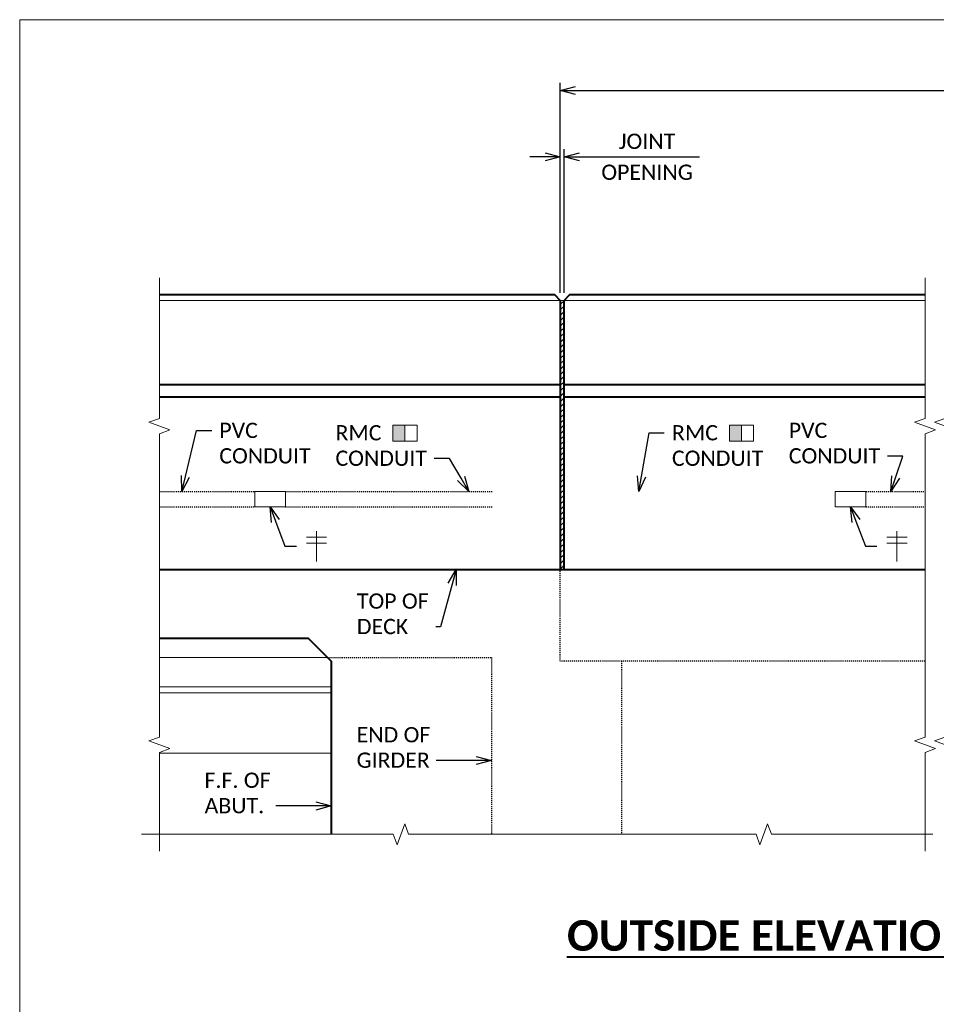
# Model space of a CAD drawing. Extents: x -1659 to 205, y -2368 to -1849.
# Tile 18 of 21: x -481 to -391, y -2212 to -2116. Entities that reach past the tile are written whole.
import ezdxf
from ezdxf import colors
from ezdxf.entities.mleader import LeaderData, LeaderLine
from ezdxf.math import Vec2, Vec3

# ---------------------------------------------------------------- set-up
doc = ezdxf.new("R2010")
doc.units = 0
doc.header["$MEASUREMENT"] = 0
doc.linetypes.add('Wisdot2', pattern=[0.125, 0.0625, -0.0625])
for name, color, linetype, lineweight in [('B_ANNO_BREAK', 7, 'Continuous', 18), ('B_ANNO_DIM', 7, 'Continuous', 18), ('B_ANNO_SYMB', 7, 'Continuous', 18), ('B_ANNO_TEXT_TITLE', 7, 'Continuous', 40), ('B_CONC_ABUT', 30, 'Continuous', 40), ('B_CONC_DECK', 1, 'Continuous', 40), ('B_CONC_PPT', 12, 'Continuous', 40), ('B_CONC_WALL', 1, 'Continuous', 40), ('B_DETAIL', 7, 'Continuous', 18), ('B_DETAIL_HIDDEN', 7, 'Wisdot2', 25)]:
    doc.layers.add(name, color=color, linetype=linetype, lineweight=lineweight)
doc.layers.add('B_ANNO_NOPLOT', color=47, linetype='Continuous', lineweight=18, plot=False)
doc.styles.get("Standard").update_dxf_attribs({"font": 'calibri.ttf'})
doc.styles.add('Title', font='calibrib.ttf', dxfattribs={"height": 0.125})
doc.dimstyles.new('Annotative', dxfattribs={"dimscale": 0, "dimtxt": 0.0625, "dimasz": 0.0625, "dimexe": 0.03125, "dimexo": 0.03125, "dimgap": 0.03125, "dimtad": 1, "dimdec": 3, "dimzin": 3, "dimdsep": 46, "dimlunit": 4, "dimtxsty": 'Standard', "dimblk": 'OPEN30', "dimcen": 0.03125, "dimaunit": 1, "dimadec": 0, "dimazin": 3, "dimtfac": 0.75, "dimtdec": 3, "dimtofl": 0, "dimtmove": 0, "dimatfit": 3, "dimldrblk": 'OPEN30', "dimfxl": 1, "dimtfill": 1, "dimfrac": 1, "dimtolj": 1, "dimtzin": 0, "dimarcsym": 0})

# ---------------------------------------------------------------- blocks, each defined once
blk = doc.blocks.new('_Open30')
at = {"color": 0, "linetype": 'ByBlock', "lineweight": -2}
for p, q in [((-1, 0.268), (0, 0)), ((0, 0), (-1, -0.268)), ((0, 0), (-1, 0))]:
    blk.add_line(p, q, dxfattribs=at)
blk = doc.blocks.new('*D118')
at = {"layer": 'B_ANNO_DIM', "color": 0, "lineweight": -2, "transparency": 16777216}
for p, q in [((53.094, 225.185), (53.094, 245.797)), ((179.094, 222.75), (179.094, 245.797)), ((54.594, 245.047), (177.594, 245.047))]:
    blk.add_line(p, q, dxfattribs=at)
at = {"layer": 'Defpoints', "color": 0, "transparency": 16777216}
for p in [(179.094, 245.047), (53.094, 224.435), (179.094, 222)]:
    blk.add_point(p, dxfattribs=at)
at = {"layer": 'B_ANNO_DIM', "color": 0, "lineweight": -2, "transparency": 16777216, "xscale": 1.5, "yscale": 1.5, "zscale": 1.5, "rotation": 180}
blk.add_blockref('_Open30', (53.094, 245.047), dxfattribs=at)
at = {"layer": 'B_ANNO_DIM', "color": 0, "lineweight": -2, "transparency": 16777216, "xscale": 1.5, "yscale": 1.5, "zscale": 1.5}
blk.add_blockref('_Open30', (179.094, 245.047), dxfattribs=at)
at = {"layer": 'B_ANNO_DIM', "color": 0, "transparency": 16777216, "insert": (115.375, 246.564), "char_height": 1.5, "attachment_point": 5, "bg_fill": 3, "box_fill_scale": 1.25, "bg_fill_color": 256, "bg_fill_true_color": 13158600, "bg_fill_transparency": 0}
blk.add_mtext('\\A1;WING LENGTH', dxfattribs=at)
blk = doc.blocks.new('*D119')
at = {"layer": 'B_ANNO_DIM', "color": 0, "lineweight": -2, "transparency": 16777216}
for p, q in [((53.469, 225.185), (53.469, 239.281)), ((51.594, 238.531), (50.094, 238.531)), ((54.969, 238.531), (66.76, 238.531))]:
    blk.add_line(p, q, dxfattribs=at)
at = {"layer": 'Defpoints', "color": 0, "transparency": 16777216}
for p in [(53.094, 238.531), (53.469, 238.531), (53.469, 224.435)]:
    blk.add_point(p, dxfattribs=at)
at = {"layer": 'B_ANNO_DIM', "color": 0, "lineweight": -2, "transparency": 16777216, "xscale": 1.5, "yscale": 1.5, "zscale": 1.5}
blk.add_blockref('_Open30', (53.094, 238.531), dxfattribs=at)
at = {"layer": 'B_ANNO_DIM', "color": 0, "lineweight": -2, "transparency": 16777216, "xscale": 1.5, "yscale": 1.5, "zscale": 1.5, "rotation": 180}
blk.add_blockref('_Open30', (53.469, 238.531), dxfattribs=at)
at = {"layer": 'B_ANNO_DIM', "color": 0, "transparency": 16777216, "char_height": 1.5, "attachment_point": 5, "bg_fill": 3, "box_fill_scale": 1.25, "bg_fill_color": 256, "bg_fill_true_color": 13158600, "bg_fill_transparency": 0}
for s, insert in [('\\A1;JOINT', (61.615, 240.049)), ('\\A1;OPENING', (61.615, 237.012))]:
    blk.add_mtext(s, dxfattribs=dict(at, insert=insert))
blk = doc.blocks.new('SYM11')
at = {"layer": 'B_ANNO_SYMB'}
blk.add_hatch(color=256, dxfattribs=at).paths.add_polyline_path([(2.87, -2.087), (4.06, -2.087), (4.06, -0.5), (2.87, -0.5)])
at = {"layer": 'B_ANNO_SYMB', "flags": 128}
for points in [[(5.251, -0.5), (2.87, -0.5), (2.87, -2.087), (5.251, -2.087), (5.251, -0.5)], [(2.87, -2.087), (4.06, -2.087), (4.06, -0.5), (2.87, -0.5), (2.87, -2.087)]]:
    blk.add_lwpolyline(points, dxfattribs=at)
blk = doc.blocks.new('cross')
at = {"layer": 'B_ANNO_SYMB'}
for p, q in [((0, 1.483), (0, -1.483)), ((-0.988, 0.89), (0.988, 0.89)), ((-0.988, 0.297), (0.988, 0.297))]:
    blk.add_line(p, q, dxfattribs=at)
blk = doc.blocks.new('*U388')
at = {"layer": 'B_ANNO_NOPLOT', "flags": 128}
blk.add_lwpolyline([(0, 0), (0, 252), (323.92766, 252), (323.92766, 238.85516), (378, 238.85516), (378, 40.49961), (316.57075, 40.49961), (316.57075, 0)], close=True, dxfattribs=at)
blk = doc.blocks.new('INS_SS36ELEC_BASE-2')
at = {"layer": 'B_DETAIL'}
h = blk.add_hatch(dxfattribs=at)
h.set_pattern_fill('USER', color=256, scale=0.375, angle=45, style=0, pattern_type=0)
h.set_pattern_definition([(45, (53.2869, 213.35588), (-0.265165, 0.265165), [])])
h.paths.add_polyline_path([(53.46897, 197.99717), (53.46897, 219.46584), (53.46897, 220.68459), (53.46897, 224.4346), (53.09397, 224.43461), (53.09397, 220.68459), (53.09397, 219.46584), (53.09397, 197.99718)])
at = {"layer": 'B_ANNO_BREAK', "flags": 128}
for points in [[(13.71924, 170.34359), (13.71924, 180.03691), (14.75019, 180.41214), (12.68829, 181.16261), (13.71924, 181.53785), (13.71924, 211.3406), (14.75019, 211.71583), (12.68829, 212.4663), (13.71924, 212.84154), (13.71924, 226.63677)], [(11.96521, 171.99516), (36.68242, 171.99516), (37.05765, 170.96421), (37.80812, 173.02611), (38.18335, 171.99516), (72.32189, 171.99516), (72.69712, 170.96421), (73.44759, 173.02611), (73.82282, 171.99516), (89.67025, 171.99516)]]:
    blk.add_lwpolyline(points, dxfattribs=at)
at = {"layer": 'B_ANNO_NOPLOT', "flags": 128}
blk.add_lwpolyline([(0, 0), (0, 252), (323.92766, 252), (323.92766, 238.85516), (378, 238.85516), (378, 40.49961), (316.57075, 40.49961), (316.57075, 0)], close=True, dxfattribs=at)
at = {"layer": 'B_CONC_ABUT', "flags": 128}
blk.add_lwpolyline([(13.71924, 191.24722), (28.34397, 191.24722), (30.59397, 188.99722), (30.59397, 171.99516)], dxfattribs=at)
at = {"layer": 'B_CONC_DECK'}
blk.add_line((13.71924, 197.99718), (53.09397, 197.99718), dxfattribs=at)
at = {"layer": 'B_CONC_PPT'}
for p, q in [((13.71924, 216.18468), (53.09397, 216.18468)), ((53.46897, 216.18468), (88.92164, 216.18468)), ((13.71924, 214.96593), (53.09397, 214.96593)), ((53.46897, 214.96593), (88.92164, 214.96593))]:
    blk.add_line(p, q, dxfattribs=at)
at = {"layer": 'B_CONC_PPT', "flags": 128}
for points in [[(13.71924, 224.9971), (52.53147, 224.9971), (53.09397, 224.4346)], [(53.09397, 224.43461), (53.09397, 197.99718)], [(53.46897, 224.43461), (53.46897, 224.43461), (54.03147, 224.9971), (88.92164, 224.9971)], [(53.46897, 197.99717), (53.46897, 224.43461)]]:
    blk.add_lwpolyline(points, dxfattribs=at)
at = {"layer": 'B_CONC_WALL'}
blk.add_line((53.09397, 197.99718), (88.92164, 197.99718), dxfattribs=at)
at = {"layer": 'B_DETAIL'}
for p, q in [((53.09397, 224.43461), (13.71924, 224.43461)), ((53.46897, 224.43461), (88.92164, 224.43461)), ((30.21901, 189.37218), (13.71924, 189.37218)), ((30.59397, 186.46593), (13.71924, 186.46593)), ((30.59397, 185.90343), (13.71924, 185.90343)), ((30.59397, 179.9503), (13.71924, 179.9503))]:
    blk.add_line(p, q, dxfattribs=at)
at = {"layer": 'B_DETAIL', "flags": 128}
blk.add_lwpolyline([(53.46897, 197.99717), (53.46897, 219.46584), (53.46897, 220.68459), (53.46897, 224.4346), (53.46897, 224.4346), (53.46897, 224.4346), (53.09397, 224.43461), (53.09397, 224.43461), (53.09397, 220.68459), (53.09397, 219.46584), (53.09397, 197.99718), (53.09397, 197.99718), (53.46897, 197.99717)], dxfattribs=at)
at = {"layer": 'B_DETAIL', "ltscale": 0.5, "flags": 128}
for points in [[(26.09397, 204.16632), (23.08972, 204.16632), (23.08972, 205.66618), (26.09397, 205.66618), (26.09397, 204.16632)], [(83.09822, 204.16632), (80.09397, 204.16632), (80.09397, 205.66618), (83.09822, 205.66618), (83.09822, 204.16632)]]:
    blk.add_lwpolyline(points, dxfattribs=at)
at = {"layer": 'B_DETAIL_HIDDEN', "ltscale": 0.75}
for p, q in [((13.71924, 205.66638), (23.08972, 205.66625)), ((26.09397, 205.66618), (46.43325, 205.66595)), ((83.09822, 205.66637), (88.92164, 205.66596)), ((13.71924, 204.16639), (23.08972, 204.16633)), ((26.09397, 204.16632), (46.43325, 204.16621)), ((83.09822, 204.16651), (88.92164, 204.16611))]:
    blk.add_line(p, q, dxfattribs=at)
at = {"layer": 'B_DETAIL_HIDDEN'}
for p, q in [((30.21901, 189.37218), (46.34397, 189.37218)), ((46.34397, 189.37218), (46.34397, 171.99516)), ((59.09397, 188.99718), (59.09397, 171.99516))]:
    blk.add_line(p, q, dxfattribs=at)
at = {"layer": 'B_DETAIL_HIDDEN', "flags": 128}
blk.add_lwpolyline([(88.92164, 188.99718), (53.09397, 188.99718), (53.09397, 197.99718)], dxfattribs=at)
for name, p in [('SYM11', (33.77782, 212.69101)), ('SYM11', (66.82346, 212.69101)), ('cross', (29.15239, 200.27575)), ('cross', (86.15664, 200.27593))]:
    blk.add_blockref(name, p)
at = {"layer": 'B_ANNO_TEXT_TITLE', "insert": (51.09998, 163.55781), "char_height": 3, "width": 99.6337617, "attachment_point": 1, "style": 'Title'}
blk.add_mtext('\\A1;\\pxqc;{\\LOUTSIDE ELEVATION OF PARAPET AT WINGWALL}', dxfattribs=at)
at = {"layer": 'B_ANNO_DIM'}
ml = blk.add_multileader_mtext('Standard', dxfattribs=at)
ml.set_content('PVC\\PCONDUIT', color=256)
ml.set_leader_properties()
ml.set_arrow_properties(name='OPEN30')
ml.build(insert=Vec2(0, 0))
ml.multileader.update_dxf_attribs({"text_right_attachment_type": 3, "dogleg_length": 0.0625, "arrow_head_size": 1.5, "scale": 24})
ctx = ml.context
ctx.base_point, ctx.scale, ctx.char_height, ctx.arrow_head_size, ctx.landing_gap_size, ctx.plane_origin = Vec3(18.85714, 211.65594), 24, 1.5, 1.5, 0.75, Vec3(35.51051, 204.23286)
ctx.right_attachment = 3
notes = []
notes.append((ctx, [(1, (1, 1, 0), (17.35714, 211.65594), (1, 0), 1.5, [(1, [(15.91711, 205.66635)], 0, [])])]))
ctx.mtext.insert, ctx.mtext.flow_direction = Vec3(19.60714, 212.4169), 5
ml = blk.add_multileader_mtext('Standard', dxfattribs=at)
ml.set_content('RMC\\PCONDUIT', color=256)
ml.set_leader_properties()
ml.set_arrow_properties(name='OPEN30')
ml.build(insert=Vec2(0, 0))
ml.multileader.update_dxf_attribs({"text_right_attachment_type": 3, "dogleg_length": 0.0625, "arrow_head_size": 1.5, "scale": 24})
ctx = ml.context
ctx.base_point, ctx.scale, ctx.char_height, ctx.arrow_head_size, ctx.landing_gap_size, ctx.plane_origin = Vec3(30.26395, 211.42066), 24, 1.5, 1.5, 0.75, Vec3(25.3589, 214.61869)
ctx.right_attachment = 3
notes.append((ctx, [(1, (1, 1, 0), (42.20164, 208.89412), (-1, 0), 1.5, [(1, [(44.11615, 205.66598)], 0, [])])]))
ctx.mtext.insert, ctx.mtext.flow_direction = Vec3(31.01395, 212.18162), 5
ml = blk.add_multileader_mtext('Standard', dxfattribs=at)
ml.set_content('RMC\\PCONDUIT', color=256)
ml.set_leader_properties()
ml.set_arrow_properties(name='OPEN30')
ml.build(insert=Vec2(0, 0))
ml.multileader.update_dxf_attribs({"text_right_attachment_type": 3, "dogleg_length": 0.0625, "arrow_head_size": 1.5, "scale": 24})
ctx = ml.context
ctx.base_point, ctx.scale, ctx.char_height, ctx.arrow_head_size, ctx.landing_gap_size, ctx.plane_origin = Vec3(63.30959, 211.42066), 24, 1.5, 1.5, 0.75, Vec3(58.40454, 214.61869)
ctx.right_attachment = 3
notes.append((ctx, [(0, (1, 1, 0), (61.80959, 211.42066), (1, 0), 1.5, [(0, [(60.81479, 205.66618), (61.80959, 211.42066), (61.80959, 211.42066)], 0, [])])]))
ctx.mtext.insert, ctx.mtext.flow_direction = Vec3(64.05959, 212.18162), 5
ml = blk.add_multileader_mtext('Standard', dxfattribs=at)
ml.set_content('PVC\\PCONDUIT', color=256)
ml.set_leader_properties()
ml.set_arrow_properties(name='OPEN30')
ml.build(insert=Vec2(0, 0))
ml.multileader.update_dxf_attribs({"text_right_attachment_type": 3, "dogleg_length": 0.0625, "arrow_head_size": 1.5, "scale": 24})
ctx = ml.context
ctx.base_point, ctx.scale, ctx.char_height, ctx.arrow_head_size, ctx.landing_gap_size, ctx.plane_origin = Vec3(74.78302, 211.65594), 24, 1.5, 1.5, 0.75, Vec3(91.4364, 204.23286)
ctx.right_attachment = 3
notes.append((ctx, [(0, (1, 1, 0), (86.72071, 209.1294), (-1, 0), 1.5, [(0, [(85.55519, 205.6662), (86.72071, 209.1294), (86.72071, 209.1294)], 0, [])])]))
ctx.mtext.insert, ctx.mtext.flow_direction = Vec3(75.53302, 212.4169), 5
ml = blk.add_multileader_mtext('Standard', dxfattribs=at)
ml.set_content('', color=256)
ml.set_leader_properties()
ml.set_arrow_properties(name='OPEN30')
ml.build(insert=Vec2(0, 0))
ml.multileader.update_dxf_attribs({"text_right_attachment_type": 3, "dogleg_length": 0.0625, "arrow_head_size": 1.5, "scale": 24})
ctx = ml.context
ctx.base_point, ctx.scale, ctx.char_height, ctx.arrow_head_size, ctx.landing_gap_size, ctx.plane_origin = Vec3(27.18668, 200.28044), 24, 1.5, 1.5, 0.75, Vec3(23.50852, 195.9709)
ctx.right_attachment = 3
notes.append((ctx, [(0, (1, 1, 0), (26.05423, 200.28044), (1, 0), 1.13245, [(0, [(24.59185, 204.16632), (26.05423, 200.28044), (26.05423, 200.28044)], 0, [])])]))
ctx.mtext.insert, ctx.mtext.flow_direction = Vec3(27.93668, 201.03044), 5
ml = blk.add_multileader_mtext('Standard', dxfattribs=at)
ml.set_content('', color=256)
ml.set_leader_properties()
ml.set_arrow_properties(name='OPEN30')
ml.build(insert=Vec2(0, 0))
ml.multileader.update_dxf_attribs({"text_right_attachment_type": 3, "dogleg_length": 0.0625, "arrow_head_size": 1.5, "scale": 24})
ctx = ml.context
ctx.base_point, ctx.scale, ctx.char_height, ctx.arrow_head_size, ctx.landing_gap_size, ctx.plane_origin = Vec3(84.19093, 200.28062), 24, 1.5, 1.5, 0.75, Vec3(80.51277, 195.97108)
ctx.right_attachment = 3
notes.append((ctx, [(0, (1, 1, 0), (83.05848, 200.28062), (1, 0), 1.13245, [(0, [(81.59609, 204.16651), (83.05848, 200.28062), (83.05848, 200.28062)], 0, [])])]))
ctx.mtext.insert, ctx.mtext.flow_direction = Vec3(84.94093, 201.03062), 5
ml = blk.add_multileader_mtext('Standard', dxfattribs=at)
ml.set_content('TOP OF\\PDECK', color=256)
ml.set_leader_properties()
ml.set_arrow_properties(name='OPEN30')
ml.build(insert=Vec2(0, 0))
ml.multileader.update_dxf_attribs({"text_right_attachment_type": 3, "dogleg_length": 0.0625, "arrow_head_size": 1.5, "scale": 24})
ctx = ml.context
ctx.base_point, ctx.scale, ctx.char_height, ctx.arrow_head_size, ctx.landing_gap_size, ctx.plane_origin = Vec3(32.36429, 194.89165), 24, 1.5, 1.5, 0.75, Vec3(45.27479, 192.36511)
ctx.right_attachment = 3
notes.append((ctx, [(0, (1, 1, 0), (41.33394, 192.36511), (-1, 0), 0.46812, [(0, [(42.8798, 197.99718), (41.33394, 192.36511), (41.33394, 192.36511)], 0, [])])]))
ctx.mtext.insert, ctx.mtext.flow_direction = Vec3(33.11429, 195.65088), 5
ml = blk.add_multileader_mtext('Standard', dxfattribs=at)
ml.set_content('END OF\\PGIRDER', color=256)
ml.set_leader_properties()
ml.set_arrow_properties(name='OPEN30')
ml.build(insert=Vec2(0, 0))
ml.multileader.update_dxf_attribs({"text_right_attachment_type": 3, "dogleg_length": 0.0625, "arrow_head_size": 1.5, "scale": 24})
ctx = ml.context
ctx.base_point, ctx.scale, ctx.char_height, ctx.arrow_head_size, ctx.landing_gap_size, ctx.plane_origin = Vec3(32.33697, 181.765), 24, 1.5, 1.5, 0.75, Vec3(46.34397, 179.23616)
ctx.right_attachment = 3
notes.append((ctx, [(0, (1, 1, 0), (42.40312, 179.23616), (-1, 0), 1.5, [(0, [(46.34397, 179.23616), (43.20504, 179.23616), (42.68071, 179.23616)], 0, [])])]))
ctx.mtext.insert, ctx.mtext.flow_direction = Vec3(33.08697, 182.52539), 5
ml = blk.add_multileader_mtext('Standard', dxfattribs=at)
ml.set_content('F.F. OF\\PABUT.', color=256)
ml.set_leader_properties()
ml.set_arrow_properties(name='OPEN30')
ml.build(insert=Vec2(0, 0))
ml.multileader.update_dxf_attribs({"text_right_attachment_type": 3, "dogleg_length": 0.0625, "arrow_head_size": 1.5, "scale": 24})
ctx = ml.context
ctx.base_point, ctx.scale, ctx.char_height, ctx.arrow_head_size, ctx.landing_gap_size, ctx.plane_origin = Vec3(17.40504, 177.29352), 24, 1.5, 1.5, 0.75, Vec3(30.59397, 174.77852)
ctx.right_attachment = 3
notes.append((ctx, [(0, (1, 1, 0), (26.65312, 174.77852), (-1, 0), 1.5, [(0, [(30.59397, 174.77852), (27.45504, 174.77852), (26.93071, 174.77852)], 0, [])])]))
ctx.mtext.insert, ctx.mtext.flow_direction = Vec3(18.15504, 178.05448), 5
for ctx, leaders in notes:
    for number, flags, end, landing, length, lines in leaders:
        leader = LeaderData()
        leader.index, (leader.has_last_leader_line, leader.has_dogleg_vector, leader.attachment_direction) = number, flags
        leader.last_leader_point, leader.dogleg_vector, leader.dogleg_length = Vec3(end), Vec3(landing), length
        for number, points, colour, breaks in lines:
            line = LeaderLine()
            line.index, line.vertices, line.color, line.breaks = number, Vec3.list(points), colors.encode_raw_color(colour), breaks
            leader.lines.append(line)
        ctx.leaders.append(leader)
dim = blk.add_linear_dim(base=(179.09397, 245.04679), p1=(53.09397, 224.4346), p2=(179.09397, 222.00018), text='WING LENGTH', dimstyle='Annotative', dxfattribs=at)
dim.commit()
dim.dimension.update_dxf_attribs({"geometry": '*D118', "text_midpoint": (115.37522, 245.04679), "dimtype": 128})
at = {"layer": 'B_ANNO_BREAK', "flags": 128}
for points in [[(88.92164, 170.34359), (88.92164, 180.03691), (89.95259, 180.41214), (87.89069, 181.16261), (88.92164, 181.53785), (88.92164, 211.3406), (89.95259, 211.71583), (87.89069, 212.4663), (88.92164, 212.84154), (88.92164, 226.63677)], [(90.86383, 170.34366), (90.86383, 180.03698), (91.89478, 180.41222), (89.83289, 181.16269), (90.86383, 181.53792), (90.86383, 211.34067), (91.89478, 211.71591), (89.83289, 212.46638), (90.86383, 212.84161), (90.86383, 226.63677)]]:
    blk.add_lwpolyline(points, dxfattribs=at)
at = {"layer": 'B_ANNO_DIM'}
dim = blk.add_linear_dim(base=(53.46897, 238.53087), p1=(53.09397, 238.53087), p2=(53.46897, 224.4346), text='JOINT\\XOPENING', dimstyle='Annotative', dxfattribs=at)
dim.commit()
dim.dimension.update_dxf_attribs({"geometry": '*D119', "text_midpoint": (61.61455, 238.53087)})

msp = doc.modelspace()

# ---------------------------------------------------------------- block references
msp.add_blockref('INS_SS36ELEC_BASE-2', (-480.581, -2367.75))

# ---------------------------------------------------------------- next in the draw order: block references
msp.add_blockref('*U388', (-480.581, -2367.75))

doc.saveas('drawing.dxf')
